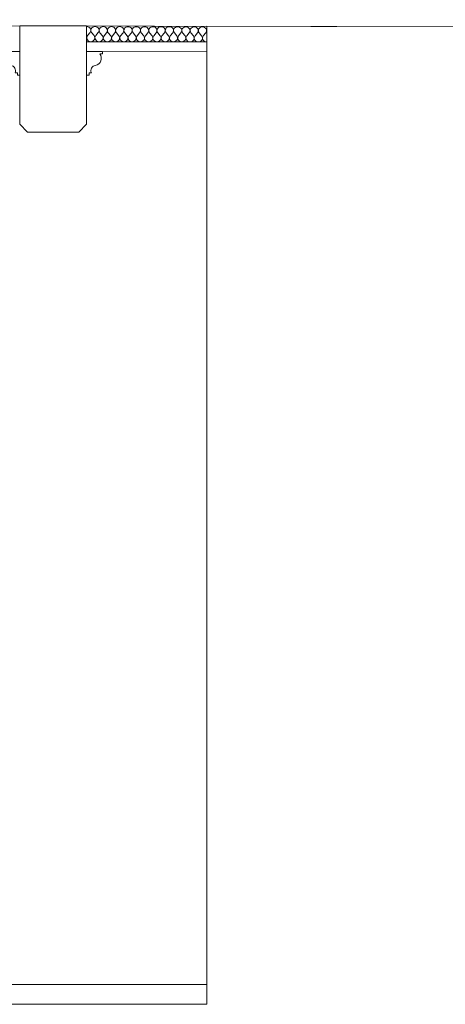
# Model space of a CAD drawing. Header units: millimetres. Extents: x -573548 to 674770, y -246895 to -89040.
# Tile 168 of 199: x 101021 to 102101, y -194163 to -191662. Entities that reach past the tile are written whole.
import ezdxf

# ---------------------------------------------------------------- set-up
doc = ezdxf.new("R2010")
doc.units = ezdxf.units.MM
for name, color, linetype, lineweight in [('belki sufitowe_Nr_pióra__41', 8, 'Continuous', 9), ('Nowe_Drawing & Figure_Nr_pióra__59', 8, 'Continuous', 9), ('Nowe_strop_Nr_pióra__59', 8, 'Continuous', 9), ('SCIANY_KONSTR_Nr_pióra__21', 8, 'Continuous', 9), ('strop_Nr_pióra__41', 8, 'Continuous', 9)]:
    doc.layers.add(name, color=color, linetype=linetype, lineweight=lineweight)
doc.layers.add('Nowe_Drawing & Figure', color=7, linetype='Continuous')

# ---------------------------------------------------------------- blocks, each defined once
blk = doc.blocks.new('*X458', base_point=(477978.7, -104863.6))
at = {"layer": 'Nowe_Drawing & Figure', "color": 21, "linetype": 'Continuous', "lineweight": 13, "true_color": 0xffaaaa}
for p, q in [((495961, -73218.3), (495958.1, -73217.9)), ((495960.2, -73241), (495966.5, -73233.3)), ((495963.6, -73219.4), (495961, -73218.3)), ((495965.8, -73221.1), (495963.6, -73219.4)), ((495967.5, -73223.3), (495965.8, -73221.1)), ((495966.5, -73233.3), (495967.9, -73231)), ((495968.4, -73225.8), (495967.5, -73223.3)), ((495967.9, -73231), (495968.5, -73228.4)), ((495968.5, -73228.4), (495968.4, -73225.8)), ((495968.8, -73225.8), (495968.6, -73228.4)), ((495968.6, -73228.4), (495969.3, -73231)), ((495969.7, -73223.3), (495968.8, -73225.8)), ((495969.3, -73231), (495970.7, -73233.3)), ((495971.3, -73221.1), (495969.7, -73223.3)), ((495977, -73241), (495970.7, -73233.3)), ((495973.6, -73219.4), (495971.3, -73221.1)), ((495976.2, -73218.3), (495973.6, -73219.4)), ((495979.1, -73218), (495976.2, -73218.3)), ((495982, -73218.3), (495979.1, -73218)), ((495981.2, -73241), (495987.5, -73233.3)), ((495984.6, -73219.4), (495982, -73218.3)), ((495986.8, -73221.1), (495984.6, -73219.4)), ((495988.5, -73223.3), (495986.8, -73221.1)), ((495987.5, -73233.3), (495988.9, -73231)), ((495989.4, -73225.8), (495988.5, -73223.3)), ((495988.9, -73231), (495989.5, -73228.5)), ((495989.5, -73228.5), (495989.4, -73225.8)), ((495989.8, -73225.8), (495989.6, -73228.5)), ((495989.6, -73228.5), (495990.3, -73231)), ((495990.7, -73223.3), (495989.8, -73225.8)), ((495990.3, -73231), (495991.7, -73233.4)), ((495992.3, -73221.1), (495990.7, -73223.3)), ((495998, -73241.1), (495991.7, -73233.4)), ((495994.6, -73219.4), (495992.3, -73221.1)), ((495997.2, -73218.4), (495994.6, -73219.4)), ((496000.1, -73218), (495997.2, -73218.4)), ((496003, -73218.4), (496000.1, -73218)), ((496002.2, -73241.1), (496008.5, -73233.4)), ((496005.6, -73219.5), (496003, -73218.4)), ((496007.8, -73221.2), (496005.6, -73219.5)), ((496009.5, -73223.3), (496007.8, -73221.2)), ((496008.5, -73233.4), (496009.9, -73231.1)), ((496010.4, -73225.9), (496009.5, -73223.3)), ((496009.9, -73231.1), (496010.5, -73228.5)), ((496010.5, -73228.5), (496010.4, -73225.9)), ((496010.8, -73225.9), (496010.6, -73228.5)), ((496010.6, -73228.5), (496011.3, -73231.1)), ((496011.7, -73223.4), (496010.8, -73225.9)), ((496011.3, -73231.1), (496012.7, -73233.4)), ((496013.3, -73221.2), (496011.7, -73223.4)), ((496019, -73241.1), (496012.7, -73233.4)), ((496015.6, -73219.5), (496013.3, -73221.2)), ((496018.2, -73218.4), (496015.6, -73219.5)), ((496021.1, -73218.1), (496018.2, -73218.4)), ((496024, -73218.4), (496021.1, -73218.1)), ((496023.2, -73241.1), (496029.5, -73233.4)), ((496026.6, -73219.5), (496024, -73218.4)), ((496028.8, -73221.2), (496026.6, -73219.5)), ((496030.5, -73223.4), (496028.8, -73221.2)), ((496029.5, -73233.4), (496030.9, -73231.1)), ((496031.4, -73225.9), (496030.5, -73223.4)), ((496030.9, -73231.1), (496031.5, -73228.6)), ((496031.5, -73228.6), (496031.4, -73225.9)), ((496031.8, -73225.9), (496031.6, -73228.6)), ((496031.6, -73228.6), (496032.3, -73231.1)), ((496032.7, -73223.4), (496031.8, -73225.9)), ((496032.3, -73231.1), (496033.7, -73233.5)), ((496034.3, -73221.2), (496032.7, -73223.4)), ((496040, -73241.1), (496033.7, -73233.5)), ((496036.6, -73219.5), (496034.3, -73221.2)), ((496039.2, -73218.5), (496036.6, -73219.5)), ((496042.1, -73218.1), (496039.2, -73218.5)), ((496045, -73218.5), (496042.1, -73218.1)), ((496044.2, -73241.2), (496050.5, -73233.5)), ((496047.6, -73219.6), (496045, -73218.5)), ((496049.8, -73221.3), (496047.6, -73219.6)), ((496051.5, -73223.4), (496049.8, -73221.3)), ((496050.5, -73233.5), (496051.9, -73231.2)), ((496052.4, -73226), (496051.5, -73223.4)), ((496051.9, -73231.2), (496052.5, -73228.6)), ((496052.5, -73228.6), (496052.4, -73226)), ((496052.8, -73226), (496052.6, -73228.6)), ((496052.6, -73228.6), (496053.3, -73231.2)), ((496053.7, -73223.4), (496052.8, -73226)), ((496053.3, -73231.2), (496054.7, -73233.5)), ((496055.3, -73221.3), (496053.7, -73223.4)), ((496061, -73241.2), (496054.7, -73233.5)), ((496057.6, -73219.6), (496055.3, -73221.3)), ((496060.2, -73218.5), (496057.6, -73219.6)), ((496063.1, -73218.2), (496060.2, -73218.5)), ((496066, -73218.5), (496063.1, -73218.2)), ((496065.2, -73241.2), (496071.5, -73233.5)), ((496068.6, -73219.6), (496066, -73218.5)), ((496070.8, -73221.3), (496068.6, -73219.6)), ((496072.5, -73223.5), (496070.8, -73221.3)), ((496071.5, -73233.5), (496072.9, -73231.2)), ((496073.4, -73226), (496072.5, -73223.5)), ((496072.9, -73231.2), (496073.5, -73228.6)), ((496073.5, -73228.6), (496073.4, -73226)), ((496073.8, -73226), (496073.6, -73228.6)), ((496073.6, -73228.6), (496074.3, -73231.2)), ((496074.7, -73223.5), (496073.8, -73226)), ((496074.3, -73231.2), (496075.7, -73233.5)), ((496076.3, -73221.3), (496074.7, -73223.5)), ((496082, -73241.2), (496075.7, -73233.5)), ((496078.6, -73219.6), (496076.3, -73221.3)), ((496081.2, -73218.6), (496078.6, -73219.6)), ((496084.1, -73218.2), (496081.2, -73218.6)), ((496087, -73218.6), (496084.1, -73218.2)), ((496086.2, -73241.3), (496092.5, -73233.6)), ((496089.6, -73219.7), (496087, -73218.6)), ((496091.8, -73221.3), (496089.6, -73219.7)), ((496093.5, -73223.5), (496091.8, -73221.3)), ((496092.5, -73233.6), (496093.9, -73231.3)), ((496094.4, -73226), (496093.5, -73223.5)), ((496093.9, -73231.3), (496094.5, -73228.7)), ((496094.5, -73228.7), (496094.4, -73226)), ((496094.8, -73226), (496094.6, -73228.7)), ((496094.6, -73228.7), (496095.3, -73231.3)), ((496095.7, -73223.5), (496094.8, -73226)), ((496095.3, -73231.3), (496096.7, -73233.6)), ((496097.3, -73221.4), (496095.7, -73223.5)), ((496103, -73241.3), (496096.7, -73233.6)), ((496099.6, -73219.7), (496097.3, -73221.4)), ((496102.2, -73218.6), (496099.6, -73219.7)), ((496105.1, -73218.3), (496102.2, -73218.6)), ((496108, -73218.6), (496105.1, -73218.3)), ((496107.2, -73241.3), (496113.5, -73233.6)), ((496110.6, -73219.7), (496108, -73218.6)), ((496112.8, -73221.4), (496110.6, -73219.7)), ((496114.5, -73223.6), (496112.8, -73221.4)), ((496113.5, -73233.6), (496114.9, -73231.3)), ((496115.4, -73226.1), (496114.5, -73223.6)), ((496114.9, -73231.3), (496115.5, -73228.7)), ((496115.5, -73228.7), (496115.4, -73226.1)), ((496115.8, -73226.1), (496115.6, -73228.7)), ((496115.6, -73228.7), (496116.3, -73231.3)), ((496116.7, -73223.6), (496115.8, -73226.1)), ((496116.3, -73231.3), (496117.7, -73233.6)), ((496118.3, -73221.4), (496116.7, -73223.6)), ((496124, -73241.3), (496117.7, -73233.6)), ((496120.6, -73219.7), (496118.3, -73221.4)), ((496123.2, -73218.7), (496120.6, -73219.7)), ((496126.1, -73218.3), (496123.2, -73218.7)), ((496129, -73218.7), (496126.1, -73218.3)), ((496128.2, -73241.3), (496134.5, -73233.7)), ((496131.6, -73219.7), (496129, -73218.7)), ((496133.8, -73221.4), (496131.6, -73219.7)), ((496135.5, -73223.6), (496133.8, -73221.4)), ((496134.5, -73233.7), (496135.9, -73231.4)), ((496136.4, -73226.1), (496135.5, -73223.6)), ((496135.9, -73231.4), (496136.5, -73228.8)), ((496136.5, -73228.8), (496136.4, -73226.1)), ((496136.8, -73226.1), (496136.6, -73228.8)), ((496136.6, -73228.8), (496137.3, -73231.4)), ((496137.7, -73223.6), (496136.8, -73226.1)), ((496137.3, -73231.4), (496138.7, -73233.7)), ((496139.3, -73221.5), (496137.7, -73223.6)), ((496145, -73241.4), (496138.7, -73233.7)), ((496141.6, -73219.8), (496139.3, -73221.5)), ((496144.2, -73218.7), (496141.6, -73219.8)), ((496147.1, -73218.3), (496144.2, -73218.7)), ((496150, -73218.7), (496147.1, -73218.3)), ((496149.2, -73241.4), (496155.5, -73233.7)), ((496152.6, -73219.8), (496150, -73218.7)), ((496154.8, -73221.5), (496152.6, -73219.8)), ((496156.5, -73223.7), (496154.8, -73221.5)), ((496155.5, -73233.7), (496156.9, -73231.4)), ((496157.4, -73226.2), (496156.5, -73223.7)), ((496156.9, -73231.4), (496157.5, -73228.8)), ((496157.5, -73228.8), (496157.4, -73226.2)), ((496157.8, -73226.2), (496157.6, -73228.8)), ((496157.6, -73228.8), (496158.3, -73231.4)), ((496158.7, -73223.7), (496157.8, -73226.2)), ((496158.3, -73231.4), (496159.7, -73233.7)), ((496160.3, -73221.5), (496158.7, -73223.7)), ((496166, -73241.4), (496159.7, -73233.7)), ((496162.6, -73219.8), (496160.3, -73221.5)), ((496165.2, -73218.8), (496162.6, -73219.8)), ((496168.1, -73218.4), (496165.2, -73218.8)), ((496171, -73218.8), (496168.1, -73218.4)), ((496170.2, -73241.4), (496176.5, -73233.8)), ((496173.6, -73219.8), (496171, -73218.8)), ((496175.8, -73221.5), (496173.6, -73219.8)), ((496177.5, -73223.7), (496175.8, -73221.5)), ((496176.5, -73233.8), (496177.9, -73231.5)), ((496178.4, -73226.2), (496177.5, -73223.7)), ((496177.9, -73231.5), (496178.5, -73228.9)), ((496178.5, -73228.9), (496178.4, -73226.2)), ((496178.8, -73226.2), (496178.6, -73228.9)), ((496178.6, -73228.9), (496179.3, -73231.5)), ((496179.7, -73223.7), (496178.8, -73226.2)), ((496179.3, -73231.5), (496180.7, -73233.8)), ((496181.3, -73221.5), (496179.7, -73223.7)), ((496187, -73241.5), (496180.7, -73233.8)), ((496183.6, -73219.9), (496181.3, -73221.5)), ((496186.2, -73218.8), (496183.6, -73219.9)), ((496189.1, -73218.4), (496186.2, -73218.8)), ((496192, -73218.8), (496189.1, -73218.4)), ((496191.2, -73241.5), (496197.5, -73233.8)), ((496194.6, -73219.9), (496192, -73218.8)), ((496196.8, -73221.6), (496194.6, -73219.9)), ((496198.5, -73223.8), (496196.8, -73221.6)), ((496197.5, -73233.8), (496198.9, -73231.5)), ((496199.4, -73226.3), (496198.5, -73223.8)), ((496198.9, -73231.5), (496199.5, -73228.9)), ((496199.5, -73228.9), (496199.4, -73226.3)), ((496199.8, -73226.3), (496199.6, -73228.9)), ((496199.6, -73228.9), (496200.3, -73231.5)), ((496200.7, -73223.8), (496199.8, -73226.3)), ((496200.3, -73231.5), (496201.7, -73233.8)), ((496202.3, -73221.6), (496200.7, -73223.8)), ((496208, -73241.5), (496201.7, -73233.8)), ((496204.6, -73219.9), (496202.3, -73221.6)), ((496207.2, -73218.8), (496204.6, -73219.9)), ((496210.1, -73218.5), (496207.2, -73218.8)), ((496213, -73218.9), (496210.1, -73218.5)), ((496212.2, -73241.5), (496218.5, -73233.9)), ((496215.6, -73219.9), (496213, -73218.9)), ((496217.8, -73221.6), (496215.6, -73219.9)), ((496219.5, -73223.8), (496217.8, -73221.6)), ((496218.5, -73233.9), (496219.9, -73231.6)), ((496220.4, -73226.3), (496219.5, -73223.8)), ((496219.9, -73231.6), (496220.5, -73229)), ((496220.5, -73229), (496220.4, -73226.3)), ((496220.8, -73226.3), (496220.6, -73229)), ((496220.6, -73229), (496221.3, -73231.6)), ((496221.7, -73223.8), (496220.8, -73226.3)), ((496221.3, -73231.6), (496222.7, -73233.9)), ((496223.3, -73221.6), (496221.7, -73223.8)), ((496229, -73241.6), (496222.7, -73233.9)), ((496225.6, -73220), (496223.3, -73221.6)), ((496228.2, -73218.9), (496225.6, -73220)), ((496231.1, -73218.5), (496228.2, -73218.9)), ((496234, -73218.9), (496231.1, -73218.5)), ((496233.2, -73241.6), (496239.5, -73233.9)), ((496236.6, -73220), (496234, -73218.9)), ((496238.8, -73221.7), (496236.6, -73220)), ((496240.5, -73223.9), (496238.8, -73221.7)), ((496239.5, -73233.9), (496240.9, -73231.6)), ((496241.4, -73226.4), (496240.5, -73223.9)), ((496240.9, -73231.6), (496241.5, -73229)), ((496241.5, -73229), (496241.4, -73226.4)), ((496241.8, -73226.4), (496241.6, -73229)), ((496241.6, -73229), (496242.3, -73231.6)), ((496242.7, -73223.9), (496241.8, -73226.4)), ((496242.3, -73231.6), (496243.7, -73233.9)), ((496244.3, -73221.7), (496242.7, -73223.9)), ((496250, -73241.6), (496243.7, -73233.9)), ((496246.6, -73220), (496244.3, -73221.7)), ((496249.2, -73218.9), (496246.6, -73220)), ((496252.1, -73218.6), (496249.2, -73218.9)), ((496255, -73219), (496252.1, -73218.6)), ((496254.2, -73241.6), (496260.5, -73234)), ((496257.6, -73220), (496255, -73219)), ((496259.8, -73221.7), (496257.6, -73220)), ((496261.5, -73223.9), (496259.8, -73221.7)), ((496260.5, -73234), (496261.9, -73231.6)), ((496262.4, -73226.4), (496261.5, -73223.9)), ((496261.9, -73231.6), (496262.5, -73229.1)), ((496262.5, -73229.1), (496262.4, -73226.4)), ((496262.8, -73226.4), (496262.6, -73229.1)), ((496262.6, -73229.1), (496262.9, -73230.1)), ((496262.9, -73226.1), (496262.8, -73226.4)), ((495960.2, -73241), (495958.1, -73245.9)), ((495958.1, -73245.9), (495959.1, -73251)), ((495959.1, -73251), (495963, -73254.9)), ((495963, -73254.9), (495968.5, -73256.3)), ((495968.5, -73256.3), (495974, -73254.9)), ((495974, -73254.9), (495977.9, -73251.1)), ((495979, -73245.9), (495977, -73241)), ((495977.9, -73251.1), (495979, -73245.9)), ((495981.2, -73241), (495979.1, -73245.9)), ((495979.1, -73245.9), (495980.1, -73251.1)), ((495980.1, -73251.1), (495984, -73254.9)), ((495984, -73254.9), (495989.5, -73256.4)), ((495989.5, -73256.4), (495995, -73255)), ((495995, -73255), (495998.9, -73251.1)), ((496000, -73246), (495998, -73241.1)), ((495998.9, -73251.1), (496000, -73246)), ((496002.2, -73241.1), (496000.1, -73246)), ((496000.1, -73246), (496001.1, -73251.1)), ((496001.1, -73251.1), (496005, -73255)), ((496005, -73255), (496010.5, -73256.4)), ((496010.5, -73256.4), (496016, -73255)), ((496016, -73255), (496019.9, -73251.2)), ((496021, -73246), (496019, -73241.1)), ((496019.9, -73251.2), (496021, -73246)), ((496023.2, -73241.1), (496021.1, -73246)), ((496021.1, -73246), (496022.1, -73251.2)), ((496022.1, -73251.2), (496026, -73255)), ((496026, -73255), (496031.5, -73256.5)), ((496031.5, -73256.5), (496037, -73255.1)), ((496037, -73255.1), (496040.9, -73251.2)), ((496042, -73246), (496040, -73241.1)), ((496040.9, -73251.2), (496042, -73246)), ((496044.2, -73241.2), (496042.1, -73246)), ((496042.1, -73246), (496043.1, -73251.2)), ((496043.1, -73251.2), (496047, -73255.1)), ((496047, -73255.1), (496052.5, -73256.5)), ((496052.5, -73256.5), (496058, -73255.1)), ((496058, -73255.1), (496061.9, -73251.2)), ((496063, -73246.1), (496061, -73241.2)), ((496061.9, -73251.2), (496063, -73246.1)), ((496065.2, -73241.2), (496063.1, -73246.1)), ((496063.1, -73246.1), (496064.1, -73251.3)), ((496064.1, -73251.3), (496068, -73255.1)), ((496068, -73255.1), (496073.5, -73256.6)), ((496073.5, -73256.6), (496079, -73255.2)), ((496079, -73255.2), (496082.9, -73251.3)), ((496084, -73246.1), (496082, -73241.2)), ((496082.9, -73251.3), (496084, -73246.1)), ((496086.2, -73241.3), (496084.1, -73246.1)), ((496084.1, -73246.1), (496085.1, -73251.3)), ((496085.1, -73251.3), (496089, -73255.2)), ((496089, -73255.2), (496094.5, -73256.6)), ((496094.5, -73256.6), (496100, -73255.2)), ((496100, -73255.2), (496103.9, -73251.3)), ((496105, -73246.2), (496103, -73241.3)), ((496103.9, -73251.3), (496105, -73246.2)), ((496107.2, -73241.3), (496105.1, -73246.2)), ((496105.1, -73246.2), (496106.1, -73251.3)), ((496106.1, -73251.3), (496110, -73255.2)), ((496110, -73255.2), (496115.5, -73256.7)), ((496115.5, -73256.7), (496121, -73255.3)), ((496121, -73255.3), (496124.9, -73251.4)), ((496126, -73246.2), (496124, -73241.3)), ((496124.9, -73251.4), (496126, -73246.2)), ((496128.2, -73241.3), (496126.1, -73246.2)), ((496126.1, -73246.2), (496127.1, -73251.4)), ((496127.1, -73251.4), (496131, -73255.3)), ((496131, -73255.3), (496136.5, -73256.7)), ((496136.5, -73256.7), (496142, -73255.3)), ((496142, -73255.3), (496145.9, -73251.4)), ((496147, -73246.3), (496145, -73241.4)), ((496145.9, -73251.4), (496147, -73246.3)), ((496149.2, -73241.4), (496147.1, -73246.3)), ((496147.1, -73246.3), (496148.1, -73251.4)), ((496148.1, -73251.4), (496152, -73255.3)), ((496152, -73255.3), (496157.5, -73256.8)), ((496157.5, -73256.8), (496163, -73255.3)), ((496163, -73255.3), (496166.9, -73251.5)), ((496168, -73246.3), (496166, -73241.4)), ((496166.9, -73251.5), (496168, -73246.3)), ((496170.2, -73241.4), (496168.1, -73246.3)), ((496168.1, -73246.3), (496169.1, -73251.5)), ((496169.1, -73251.5), (496173, -73255.4)), ((496173, -73255.4), (496178.5, -73256.8)), ((496178.5, -73256.8), (496184, -73255.4)), ((496184, -73255.4), (496187.9, -73251.5)), ((496189, -73246.4), (496187, -73241.5)), ((496187.9, -73251.5), (496189, -73246.4)), ((496191.2, -73241.5), (496189.1, -73246.4)), ((496189.1, -73246.4), (496190.1, -73251.5)), ((496190.1, -73251.5), (496194, -73255.4)), ((496194, -73255.4), (496199.5, -73256.9)), ((496199.5, -73256.9), (496205, -73255.4)), ((496205, -73255.4), (496208.9, -73251.6)), ((496210, -73246.4), (496208, -73241.5)), ((496208.9, -73251.6), (496210, -73246.4)), ((496212.2, -73241.5), (496210.1, -73246.4)), ((496210.1, -73246.4), (496211.1, -73251.6)), ((496211.1, -73251.6), (496215, -73255.5)), ((496215, -73255.5), (496220.5, -73256.9)), ((496220.5, -73256.9), (496226, -73255.5)), ((496226, -73255.5), (496229.9, -73251.6)), ((496231, -73246.5), (496229, -73241.6)), ((496229.9, -73251.6), (496231, -73246.5)), ((496233.2, -73241.6), (496231.1, -73246.5)), ((496231.1, -73246.5), (496232.1, -73251.6)), ((496232.1, -73251.6), (496236, -73255.5)), ((496236, -73255.5), (496241.5, -73257)), ((496241.5, -73257), (496247, -73255.5)), ((496247, -73255.5), (496250.9, -73251.7)), ((496252, -73246.5), (496250, -73241.6)), ((496250.9, -73251.7), (496252, -73246.5)), ((496254.2, -73241.6), (496252.1, -73246.5)), ((496252.1, -73246.5), (496253.1, -73251.7)), ((496253.1, -73251.7), (496257, -73255.6)), ((496257, -73255.6), (496262.5, -73257)), ((496262.5, -73257), (496262.8, -73256.9))]:
    blk.add_line(p, q, dxfattribs=at)
blk = doc.blocks.new('Wypełnienie_40_1', base_point=(477978.7, -104863.6))
at = {"layer": 'Nowe_Drawing & Figure', "color": 21, "linetype": 'Continuous', "lineweight": 13, "true_color": 0xffaaaa}
blk.add_blockref('*X458', (477978.7, -104863.6), dxfattribs=at)
blk = doc.blocks.new('A$C685D2BB2')
at = {"layer": 'belki sufitowe_Nr_pióra__41'}
blk.add_lwpolyline([(23010.2, 10950), (23030.2, 10970), (23030.2, 11220), (22860.2, 11220), (22860.2, 10970), (22880.2, 10950)], close=True, dxfattribs=at)
for points in [[(22860.2, 11155), (22820.2, 11155), (22820.2, 11149), (22826.7, 11149, 0.549198), (22837.8, 11119.2, -0.516526), (22848.3, 11101), (22854.2, 11101), (22854.2, 11095), (22860.2, 11095)], [(23030.2, 11155), (23070.2, 11155), (23070.2, 11149), (23063.7, 11149, -0.549198), (23052.6, 11119.2, 0.516526), (23042.1, 11101), (23036.2, 11101), (23036.2, 11095), (23030.2, 11095)]]:
    blk.add_lwpolyline(points, format="xyb", close=True, dxfattribs=at)
at = {"layer": 'Nowe_strop_Nr_pióra__59'}
blk.add_line((15894.9, 11235.7), (24142.6, 11217.3), dxfattribs=at)
at = {"layer": 'SCIANY_KONSTR_Nr_pióra__21'}
for p, q in [((23335.1, 8784.5), (23335.1, 11219.1)), ((24142.7, 11217.3), (23335.1, 11219.1)), ((17838.3, 8784.5), (23335.1, 8784.5)), ((23335.1, 8784.5), (23335.1, 8734.5)), ((17838.3, 8734.5), (23335.1, 8734.5))]:
    blk.add_line(p, q, dxfattribs=at)
at = {"layer": 'strop_Nr_pióra__41'}
for p, q in [((23030.2, 11179.8), (23335.1, 11179.1)), ((23030.2, 11154.8), (23335.1, 11154.1))]:
    blk.add_line(p, q, dxfattribs=at)
at = {"layer": 'Nowe_Drawing & Figure_Nr_pióra__59'}
blk.add_blockref('Wypełnienie_40_1', (5050.9, -20427.5), dxfattribs=at)

msp = doc.modelspace()

# ---------------------------------------------------------------- block references
at = {"color": 150}
msp.add_blockref('A$C685D2BB2', (78160.5, -202897.5), dxfattribs=at)

doc.saveas('drawing.dxf')
